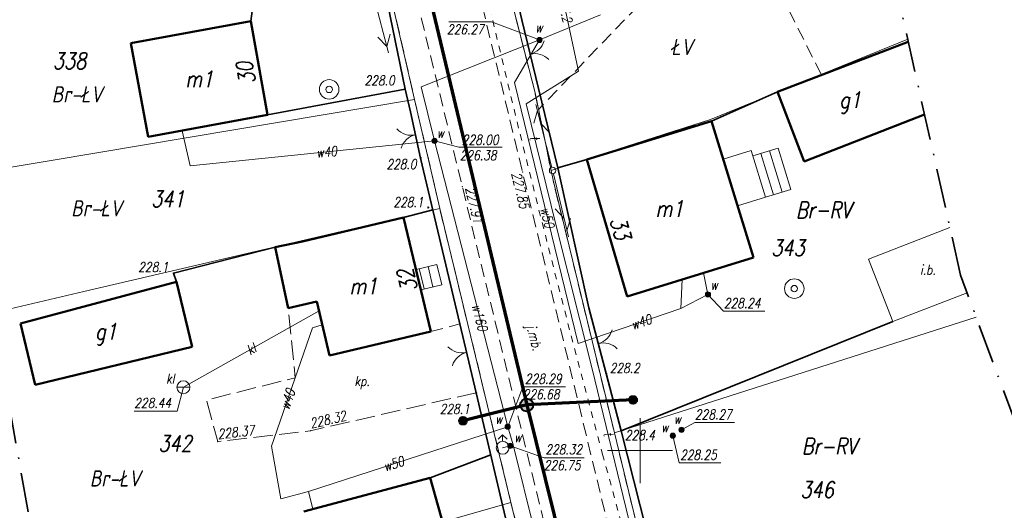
# Model space of a CAD drawing. Header units: millimetres. Extents: x 7436010 to 7436992, y 5663514 to 5666647.
# Tile 11 of 45: x 7436252 to 7436328, y 5663845 to 5663883. Entities that reach past the tile are written whole.
import ezdxf
from ezdxf.enums import TextEntityAlignment as Align

# ---------------------------------------------------------------- set-up
doc = ezdxf.new("R2010")
doc.units = ezdxf.units.MM
doc.header["$PDSIZE"] = 1
for name, pattern in [('1', [0]), ('2_EGBU_A', [0]), ('3', [1, 0.5, -0.5]), ('GAK', [3.5, 2, -0.75, 0, -0.75]), ('GDE', [0]), ('GUZ', [1.5, 1, -0.5]), ('KOC', [2, 1.5, -0.5]), ('KOU', [1.5, 1, -0.5])]:
    doc.linetypes.add(name, pattern=pattern)
for name, color, linetype, lineweight in [('1 OGRODZENIE', 7, 'BGT', 35), ('15 PRZEWODY KL', 34, 'Continuous', 18), ('2 BRAMY FURTKI', 7, 'Continuous', 18), ('27 ZASUWY WODOCIĄGOWE ISTN', 5, 'Continuous', 18), ('30 WODOCIĄGI ISTN', 5, 'Continuous', 18), ('31 SZAMBO OSADNIK', 34, 'Continuous', 18), ('34 CHODNIKI KP BT', 7, 'KOC', 18), ('41 INNA BUDOWLA', 7, 'Continuous', 18), ('42 RZĘDNE WODOCIĄG', 5, 'Continuous', 18), ('43 RZĘDNE KL', 34, 'Continuous', 18), ('_AA_Kanalizacja grawitacyjna - trasa', 244, 'Continuous', 70), ('_AA_Odcinki boczne grawitacyjne 160mm - trasa', 30, 'Continuous', 70), ('_AA_Studnia kanalizacyjna bet.1000mm - symbol', 24, 'Continuous', 40), ('_AA_Studnia kanalizacyjna PP 600mm - symbol', 24, 'Continuous', 40), ('DZIALKI_SYT-WYS_T_0', 7, 'Continuous', 18), ('Działki zarys', 7, 'Continuous', 18), ('EADTD_T_0', 7, 'Continuous', 18), ('EBTPO_L_6', 7, '1', 18), ('EDZPD_L_1', 7, 'GDE', 18), ('EGBB_E_T_0', 7, 'Continuous', 18), ('EGBB_L_0', 7, '2_EGBU_A', 50), ('EUZOU_T_0', 96, 'Continuous', 18), ('Podzial_sekcyjny_krzyze', 7, 'Continuous', 13), ('PunPOMIAR1', 7, 'Continuous', 18), ('PunPOMIAR2', 7, 'Continuous', 18), ('RzedPOMIAR1', 7, 'Continuous', 18), ('RzedPOMIAR2', 7, 'Continuous', 18), ('SDROK_T_0', 7, 'Continuous', 18), ('SDRPK_L_1', 7, 'KOU', 18), ('SIEC_ENERGETYCZNA_L_0', 1, '3', 18), ('SZOPO_L_0', 7, 'BGT', 35), ('SZOPO_T_0', 7, 'Continuous', 18), ('UEEPA_T_3', 1, 'Continuous', 18), ('UTTOC_T_0', 30, 'Continuous', 18), ('UTTOO_T_0', 30, 'Continuous', 18), ('UTTPA_T_2', 30, 'Continuous', 18), ('UTTPO_L_1', 30, '1', 18), ('UWWOA_T_0', 5, 'Continuous', 18), ('UWWOO_T_0', 5, 'Continuous', 18), ('UWWPA_T_0', 5, 'Continuous', 18), ('UWWPA_T_1', 5, 'Continuous', 18), ('UWWPA_T_3', 5, 'Continuous', 18), ('UWWPO_L_1', 5, '1', 18), ('UŻYTKI LINIE', 96, 'GUZ', 18), ('UŻYTKI OZNACZENIE', 96, 'Continuous', 18), ('WEKTOR WODOCIĄGI wo', 5, 'Continuous', 18), ('WUKOS_T_0', 7, 'Continuous', 18), ('WUKOS_T_1', 7, 'Continuous', 18), ('ZAKRES MAPY', 1, 'GAK', 35)]:
    doc.layers.add(name, color=color, linetype=linetype, lineweight=lineweight)
for name, color, linetype in [('_AA_Studnia kanalizacyjna bet.1000mm - plamki', 255, 'Continuous'), ('_AA_Studnia kanalizacyjna PP 600mm - plamki', 24, 'Continuous'), ('_map', 7, 'Continuous')]:
    doc.layers.add(name, color=color, linetype=linetype)
doc.styles.add('K1_ACAD', font='romans.shx', dxfattribs={"width": 0.8, "oblique": 12})
doc.linetypes.add('BGT', pattern='A,3.75,[133,ltypeshp.shx,S=0.1875,R=0,X=0,Y=0],3.75', length=7.5)

# ---------------------------------------------------------------- blocks, each defined once
blk = doc.blocks.new('BGB')
at = {"linetype": 'Continuous'}
for centre, start, end in [((-1.5, 0), 359.99955, 60), ((1.5, 0), 120, 180.00045)]:
    blk.add_arc(centre, 1.5, start, end, dxfattribs=at)
blk = doc.blocks.new('SUPE04')
at = {"linetype": 'Continuous'}
for p, q in [((0.25, 0), (5.25, 0)), ((3.9, 0.5), (4.76605, 0)), ((4.76605, 0), (3.9, -0.5))]:
    blk.add_line(p, q, dxfattribs=at)
blk = doc.blocks.new('SUSM04_01')
at = {"linetype": 'Continuous'}
blk.add_circle((0, 0), 0.25, dxfattribs=at)
blk = doc.blocks.new('SUPT01')
at = {"linetype": 'Continuous'}
for p, q in [((0.25, 0), (5.25, 0)), ((3.76605, 0), (2.9, -0.5)), ((3.9, 0.5), (4.76605, 0))]:
    blk.add_line(p, q, dxfattribs=at)
blk = doc.blocks.new('SUUS25')
at = {"linetype": 'Continuous'}
for radius in [0.2, 0.175, 0.15, 0.125, 0.1, 0.075, 0.05, 0.025, 0.00715]:
    blk.add_circle((0, 0), radius, dxfattribs=at)
blk = doc.blocks.new('SUUS02')
at = {"linetype": 'Continuous'}
for p, q in [((0, 1), (-0.35355, 0.64645)), ((0, 1), (0.35355, 0.64645)), ((0, 0.5), (0, 1))]:
    blk.add_line(p, q, dxfattribs=at)
blk.add_circle((0, 0), 0.5, dxfattribs=at)
blk = doc.blocks.new('STD')
at = {"linetype": 'Continuous'}
for radius in [0.75, 0.25]:
    blk.add_circle((0, 0), radius, dxfattribs=at)
blk = doc.blocks.new('WSP')
at = {"linetype": 'Continuous'}
blk.add_circle((0, 0), 0.045, dxfattribs=at)
blk = doc.blocks.new('ZAS')
at = {"linetype": 'Continuous'}
for radius in [0.2, 0.175, 0.15, 0.125, 0.1, 0.075, 0.05, 0.025, 0.00715]:
    blk.add_circle((0, 0), radius, dxfattribs=at)
blk = doc.blocks.new('SZB')
at = {"linetype": 'Continuous'}
blk.add_line((-0.5, 0), (0.5, 0), dxfattribs=at)
blk.add_circle((0, 0), 0.5, dxfattribs=at)
blk = doc.blocks.new('STUDZ')
at = {"layer": '1 OGRODZENIE', "flags": 128}
for points in [[(7436287.37, 5663897.23), (7436287.88, 5663895.26), (7436287.77, 5663894.26), (7436289.05, 5663889.38), (7436289.61, 5663888.58), (7436290.89, 5663883.13), (7436292.19, 5663877.83), (7436293.66, 5663871.74)], [(7436278.6, 5663892.86), (7436278.97, 5663892.14), (7436280.37, 5663885.29), (7436270.15, 5663883.79), (7436270.048, 5663883.033)], [(7436271.336, 5663875.813), (7436281.92, 5663877.8), (7436280.37, 5663885.29)], [(7436283.111, 5663872.492), (7436282.32, 5663876.06), (7436281.92, 5663877.8)], [(7436293.66, 5663871.74), (7436295.893, 5663872.369)], [(7436293.66, 5663871.74), (7436296.062, 5663860.982)], [(7436271.927, 5663865.632), (7436264.08, 5663863.64), (7436264.319, 5663862.984)], [(7436298.54, 5663851.513), (7436319.45, 5663859.91)]]:
    blk.add_lwpolyline(points, dxfattribs=at)
at = {"layer": '15 PRZEWODY KL', "flags": 128}
blk.add_lwpolyline([(7436264.85, 5663854.86), (7436275.294, 5663860.737)], dxfattribs=at)
at = {"layer": '30 WODOCIĄGI ISTN', "flags": 128}
blk.add_lwpolyline([(7436303.148, 5663860.918), (7436305.23, 5663862), (7436304.875, 5663863.657)], dxfattribs=at)
at = {"layer": '34 CHODNIKI KP BT', "flags": 128}
blk.add_lwpolyline([(7436287.384, 5663854.436), (7436274.64, 5663851.52), (7436267.49, 5663850.68), (7436266.63, 5663853.88), (7436273.46, 5663855.6), (7436272.923, 5663860.942), (7436275.122, 5663861.465), (7436276.107, 5663857.295), (7436283.896, 5663859.144), (7436286.133, 5663859.749), (7436287.384, 5663854.436)], dxfattribs=at)
at = {"layer": '41 INNA BUDOWLA', "flags": 128}
for points in [[(7436317.591, 5663864.718), (7436323.853, 5663867.14)], [(7436319.45, 5663859.91), (7436317.591, 5663864.718)], [(7436319.45, 5663859.91), (7436325.179, 5663862.125)]]:
    blk.add_lwpolyline(points, dxfattribs=at)
at = {"layer": '42 RZĘDNE WODOCIĄG', "flags": 128}
for points in [[(7436305.23, 5663862), (7436306.418, 5663860.721), (7436309.605, 5663860.721)], [(7436303.19, 5663851.59), (7436304.221, 5663852.151), (7436307.258, 5663852.151)], [(7436302.52, 5663851.14), (7436303.007, 5663849.05), (7436306.224, 5663849.05)]]:
    blk.add_lwpolyline(points, dxfattribs=at)
at = {"layer": '43 RZĘDNE KL', "flags": 128}
blk.add_lwpolyline([(7436261.05, 5663853.023), (7436264.362, 5663853.023), (7436264.85, 5663854.86)], dxfattribs=at)
at = {"layer": 'Działki zarys', "flags": 128}
for points in [[(7436254.678, 5663872.31), (7436248.175, 5663871.22)], [(7436257.2, 5663862.227), (7436250.189, 5663860.592)]]:
    blk.add_lwpolyline(points, dxfattribs=at)
at = {"layer": 'EBTPO_L_6'}
for p, q in [((7436306.395, 5663872.419), (7436308.541, 5663873.079)), ((7436308.541, 5663873.079), (7436309.647, 5663869.476)), ((7436308.67, 5663872.658), (7436310.636, 5663873.261)), ((7436311.613, 5663870.08), (7436310.636, 5663873.261)), ((7436310.275, 5663869.669), (7436309.298, 5663872.85)), ((7436310.944, 5663869.875), (7436309.967, 5663873.056)), ((7436309.647, 5663869.476), (7436311.613, 5663870.08)), ((7436307.501, 5663868.817), (7436309.647, 5663869.476)), ((7436282.758, 5663863.93), (7436284.366, 5663864.312)), ((7436283.004, 5663863.988), (7436283.377, 5663862.422)), ((7436283.685, 5663864.15), (7436284.058, 5663862.584)), ((7436284.366, 5663864.312), (7436284.739, 5663862.746)), ((7436283.13, 5663862.364), (7436284.739, 5663862.746))]:
    blk.add_line(p, q, dxfattribs=at)
at = {"layer": 'EDZPD_L_1'}
for p, q in [((7436282.649, 5663876.996), (7436280.847, 5663884.808)), ((7436291.924, 5663877.505), (7436290.253, 5663883.997)), ((7436305.436, 5663875.454), (7436320.604, 5663881.633)), ((7436282.649, 5663876.996), (7436254.678, 5663872.31)), ((7436284.582, 5663868.615), (7436282.649, 5663876.996)), ((7436293.148, 5663871.537), (7436291.924, 5663877.505)), ((7436293.148, 5663871.537), (7436305.436, 5663875.454)), ((7436293.303, 5663870.782), (7436293.148, 5663871.537)), ((7436298.029, 5663851.349), (7436293.303, 5663870.782)), ((7436257.2, 5663862.227), (7436284.582, 5663868.615)), ((7436284.582, 5663868.615), (7436290.066, 5663846.007)), ((7436298.029, 5663851.349), (7436325.871, 5663860.267)), ((7436298.029, 5663851.349), (7436300.076, 5663842.932)), ((7436270.39, 5663840.427), (7436290.066, 5663846.007)), ((7436290.066, 5663846.007), (7436291.344, 5663840.752))]:
    blk.add_line(p, q, dxfattribs=at)
at = {"layer": 'EGBB_L_0'}
for p, q in [((7436260.809, 5663881.323), (7436270.048, 5663883.033)), ((7436270.048, 5663883.033), (7436271.336, 5663875.813)), ((7436310.579, 5663877.576), (7436320.65, 5663881.428)), ((7436260.809, 5663881.323), (7436262.137, 5663874.113)), ((7436310.579, 5663877.576), (7436312.625, 5663872.227)), ((7436262.137, 5663874.113), (7436271.336, 5663875.813)), ((7436312.625, 5663872.227), (7436321.904, 5663875.835)), ((7436295.893, 5663872.369), (7436305.501, 5663875.33)), ((7436305.501, 5663875.33), (7436308.723, 5663864.841)), ((7436295.893, 5663872.369), (7436299.005, 5663861.85)), ((7436274.017, 5663866.074), (7436281.806, 5663867.933)), ((7436281.806, 5663867.933), (7436283.896, 5663859.144)), ((7436271.927, 5663865.632), (7436274.017, 5663866.074)), ((7436271.927, 5663865.632), (7436272.923, 5663860.942)), ((7436299.005, 5663861.85), (7436308.723, 5663864.841)), ((7436252.311, 5663859.761), (7436264.319, 5663862.984)), ((7436264.319, 5663862.984), (7436265.525, 5663857.964)), ((7436272.923, 5663860.942), (7436275.122, 5663861.465)), ((7436275.122, 5663861.465), (7436276.107, 5663857.295)), ((7436252.311, 5663859.761), (7436253.437, 5663855.061)), ((7436276.107, 5663857.295), (7436283.896, 5663859.144)), ((7436253.437, 5663855.061), (7436265.525, 5663857.964)), ((7436274.13, 5663845.311), (7436283.858, 5663847.911)), ((7436283.858, 5663847.911), (7436286.439, 5663838.652))]:
    blk.add_line(p, q, dxfattribs=at)
at = {"layer": 'Podzial_sekcyjny_krzyze', "color": 7, "lineweight": 13}
for p, q in [((7436300, 5663847.5), (7436300, 5663852.5)), ((7436297.5, 5663850), (7436302.5, 5663850))]:
    blk.add_line(p, q, dxfattribs=at)
at = {"layer": 'PunPOMIAR1'}
for p in [(7436281.92, 5663877.8), (7436264.08, 5663863.64)]:
    blk.add_point(p, dxfattribs=at)
at = {"layer": 'PunPOMIAR2'}
for p in [(7436290.955, 5663871.415), (7436286.321, 5663870.292), (7436274.64, 5663851.52), (7436267.49, 5663850.68)]:
    blk.add_point(p, dxfattribs=at)
at = {"layer": 'SDRPK_L_1'}
for p, q in [((7436297.988, 5663842.388), (7436286.771, 5663888.68)), ((7436282.098, 5663887.657), (7436293.376, 5663841.282))]:
    blk.add_line(p, q, dxfattribs=at)
at = {"layer": 'SIEC_ENERGETYCZNA_L_0'}
for p, q in [((7436289.711, 5663878.69), (7436288.551, 5663883.554)), ((7436290.89, 5663873.832), (7436289.711, 5663878.69)), ((7436292.1, 5663868.98), (7436290.89, 5663873.832)), ((7436293.329, 5663864.134), (7436292.1, 5663868.98)), ((7436294.579, 5663859.292), (7436293.329, 5663864.134)), ((7436295.848, 5663854.456), (7436294.579, 5663859.292)), ((7436297.145, 5663849.627), (7436295.848, 5663854.456)), ((7436298.821, 5663843.466), (7436297.145, 5663849.627))]:
    blk.add_line(p, q, dxfattribs=at)
at = {"layer": 'SZOPO_L_0'}
for p, q in [((7436305.501, 5663875.33), (7436310.579, 5663877.576)), ((7436283.111, 5663872.492), (7436286.133, 5663859.749)), ((7436281.806, 5663867.933), (7436284.056, 5663868.509)), ((7436297.396, 5663855.916), (7436296.062, 5663860.982)), ((7436286.133, 5663859.749), (7436287.384, 5663854.436)), ((7436298.54, 5663851.513), (7436297.396, 5663855.916)), ((7436287.384, 5663854.436), (7436290.878, 5663839.653)), ((7436300.485, 5663843.831), (7436298.54, 5663851.513)), ((7436288.51, 5663849.673), (7436283.858, 5663847.911))]:
    blk.add_line(p, q, dxfattribs=at)
at = {"layer": 'UTTPO_L_1'}
for p, q in [((7436295.257, 5663879.186), (7436292.862, 5663890.439)), ((7436291.235, 5663876.674), (7436295.257, 5663879.186)), ((7436293.537, 5663867.29), (7436291.235, 5663876.674)), ((7436296.296, 5663856.378), (7436293.537, 5663867.29)), ((7436300.919, 5663837.382), (7436296.296, 5663856.378))]:
    blk.add_line(p, q, dxfattribs=at)
at = {"layer": 'UWWOA_T_0'}
for p, q in [((7436285.274, 5663882.968), (7436288.564, 5663882.968)), ((7436292.266, 5663881.573), (7436288.564, 5663882.968)), ((7436284.187, 5663873.809), (7436286.056, 5663873.322)), ((7436286.056, 5663873.322), (7436289.379, 5663873.322)), ((7436289.815, 5663851.831), (7436290.974, 5663854.893)), ((7436290.974, 5663854.893), (7436294.263, 5663854.893)), ((7436290.013, 5663850.359), (7436292.623, 5663849.44)), ((7436292.623, 5663849.44), (7436295.706, 5663849.44))]:
    blk.add_line(p, q, dxfattribs=at)
at = {"layer": 'UŻYTKI LINIE', "flags": 128}
for points in [[(7436291.78, 5664098.98), (7436285.17, 5664074.32), (7436277.728, 5664045.894), (7436275.415, 5664037.05), (7436267.398, 5664006.396), (7436265.736, 5663990.877), (7436266.97, 5663974.93), (7436271.21, 5663959.1), (7436275.289, 5663945.265), (7436279.247, 5663930.759), (7436282.686, 5663916.782), (7436290.253, 5663883.997), (7436291.924, 5663877.505), (7436293.148, 5663871.537), (7436293.303, 5663870.782), (7436298.029, 5663851.349), (7436300.076, 5663842.932), (7436302.735, 5663832.544), (7436306.06, 5663818.61), (7436309.78, 5663804.08), (7436311.416, 5663799.459), (7436315.724, 5663789.291), (7436324.768, 5663771.514)], [(7436299.772, 5663807.815), (7436293.961, 5663830.527), (7436291.344, 5663840.752), (7436290.066, 5663846.007), (7436284.582, 5663868.615), (7436282.649, 5663876.996), (7436280.847, 5663884.808), (7436280.017, 5663888.28), (7436279.105, 5663892.097), (7436273.464, 5663915.703), (7436268.413, 5663936.84), (7436267.384, 5663941.146), (7436261.76, 5663962.545), (7436257.825, 5663977.517), (7436257.715, 5663985.662), (7436257.599, 5663994.26), (7436254.813, 5664004.471), (7436251.468, 5664016.728), (7436250.549, 5664027.072), (7436249.484, 5664037.267), (7436248.356, 5664048.169), (7436248.671, 5664065.433), (7436248.805, 5664072.792)], [(7436313.942, 5663878.919), (7436307.365, 5663892.019), (7436292.184, 5663876.238)], [(7436313.942, 5663878.919), (7436305.436, 5663875.454), (7436293.148, 5663871.537)]]:
    blk.add_lwpolyline(points, dxfattribs=at)
at = {"layer": 'WEKTOR WODOCIĄGI wo'}
for p, q in [((7436292.266, 5663881.573), (7436296.966, 5663883.508)), ((7436292.266, 5663881.573), (7436283.157, 5663877.973)), ((7436290.328, 5663878.296), (7436292.266, 5663881.573)), ((7436283.157, 5663877.973), (7436284.187, 5663873.809)), ((7436295.245, 5663858.234), (7436290.328, 5663878.296)), ((7436265.377, 5663871.898), (7436264.754, 5663874.597)), ((7436284.187, 5663873.809), (7436265.377, 5663871.898)), ((7436289.815, 5663851.831), (7436284.187, 5663873.809)), ((7436303.148, 5663860.918), (7436295.245, 5663858.234)), ((7436271.626, 5663850.334), (7436274.78, 5663859.443)), ((7436274.78, 5663859.443), (7436275.545, 5663859.674)), ((7436289.815, 5663851.831), (7436274.488, 5663846.841)), ((7436289.815, 5663851.831), (7436290.247, 5663850.43)), ((7436272.364, 5663846.272), (7436271.626, 5663850.334)), ((7436290.013, 5663850.359), (7436289.426, 5663850.215)), ((7436290.247, 5663850.43), (7436290.013, 5663850.359)), ((7436290.247, 5663850.43), (7436293.423, 5663837.605)), ((7436274.488, 5663846.841), (7436272.364, 5663846.272)), ((7436274.488, 5663846.841), (7436274.813, 5663845.493))]:
    blk.add_line(p, q, dxfattribs=at)
at = {"layer": 'ZAKRES MAPY', "ltscale": 1.5}
blk.add_lwpolyline([(7436214.315, 5664064.98), (7436222.617, 5664010.816), (7436230.123, 5663943.985), (7436248.646, 5663869.319), (7436257.812, 5663817.454), (7436225.282, 5663809.488), (7436239.132, 5663761.426), (7436291.452, 5663747.945), (7436357.743, 5663551.419), (7436423.009, 5663550.191), (7436426.818, 5663608.651), (7436394.875, 5663706.241), (7436353.301, 5663786.617), (7436324.674, 5663863.48), (7436302.117, 5663964.099), (7436300.945, 5664023.124), (7436335.235, 5664148.259)], dxfattribs=at)
at = {"layer": '2 BRAMY FURTKI'}
for p, rotation in [((7436291.54, 5663880.48), 283.781597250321), ((7436282.715, 5663874.276), 102.4998996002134)]:
    blk.add_blockref('BGB', p, dxfattribs=dict(at, rotation=rotation))
at = {"layer": '27 ZASUWY WODOCIĄGOWE ISTN', "rotation": 264.6899967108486}
for p in [(7436305.23, 5663862), (7436302.52, 5663851.14), (7436303.19, 5663851.59)]:
    blk.add_blockref('ZAS', p, dxfattribs=at)
at = {"layer": '31 SZAMBO OSADNIK'}
blk.add_blockref('SZB', (7436264.85, 5663854.86), dxfattribs=at)
at = {"layer": 'SZOPO_T_0'}
for p, rotation in [((7436296.788, 5663858.226), 284.752468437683), ((7436286.651, 5663857.549), 103.2495281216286)]:
    blk.add_blockref('BGB', p, dxfattribs=dict(at, rotation=rotation))
at = {"layer": 'UEEPA_T_3', "rotation": 284.3944299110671}
blk.add_blockref('SUPE04', (7436279.321, 5663885.68), dxfattribs=at)
at = {"layer": 'UTTPA_T_2'}
for rotation in [104.2623085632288, 283.3771620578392]:
    blk.add_blockref('SUPT01', (7436293.27, 5663871.53), dxfattribs=dict(at, rotation=rotation))
blk.add_blockref('SUSM04_01', (7436293.27, 5663871.53), dxfattribs=at)
at = {"layer": 'UWWPA_T_0'}
blk.add_blockref('SUUS25', (7436290.013, 5663850.359), dxfattribs=at)
at = {"layer": 'UWWPA_T_1'}
for name, p in [('SUUS25', (7436292.266, 5663881.573)), ('SUUS25', (7436284.187, 5663873.809)), ('SUUS25', (7436289.815, 5663851.831)), ('SUUS02', (7436289.426, 5663850.215))]:
    blk.add_blockref(name, p, dxfattribs=at)
at = {"layer": 'UWWPA_T_3'}
for p in [(7436276.072, 5663877.773), (7436311.874, 5663862.449)]:
    blk.add_blockref('STD', p, dxfattribs=at)
at = {"layer": 'WUKOS_T_0'}
for p in [(7436283.111, 5663872.492), (7436283.699, 5663868.694), (7436297.396, 5663855.916), (7436287.384, 5663854.436), (7436298.54, 5663851.513)]:
    blk.add_blockref('WSP', p, dxfattribs=at)
at = {"layer": '15 PRZEWODY KL', "style": 'K1_ACAD', "oblique": 12, "width": 0.8}
blk.add_text('kl', height=0.75, rotation=29.36607, dxfattribs=at).set_placement((7436270.072, 5663857.798), align=Align.MIDDLE)
at = {"layer": '27 ZASUWY WODOCIĄGOWE ISTN', "style": 'K1_ACAD', "oblique": 12, "width": 0.8}
for p in [(7436305.411, 5663862.36), (7436302.607, 5663852.049), (7436301.631, 5663851.404)]:
    blk.add_text('w', height=0.75, dxfattribs=at).set_placement(p)
at = {"layer": '31 SZAMBO OSADNIK', "style": 'K1_ACAD', "oblique": 12, "width": 0.8}
blk.add_text('kl', height=0.75, dxfattribs=at).set_placement((7436263.516, 5663855.157))
at = {"layer": '34 CHODNIKI KP BT', "style": 'K1_ACAD', "oblique": 12, "width": 0.8}
blk.add_text('kp.', height=0.75, dxfattribs=at).set_placement((7436278.015, 5663854.971))
at = {"layer": '41 INNA BUDOWLA', "style": 'K1_ACAD', "oblique": 12, "width": 0.8}
blk.add_text('i.b.', height=0.75, dxfattribs=at).set_placement((7436321.56, 5663863.528))
at = {"layer": '42 RZĘDNE WODOCIĄG', "style": 'K1_ACAD', "oblique": 12, "width": 0.8}
for s, p in [('228.24', (7436306.453, 5663860.954)), ('228.27', (7436304.228, 5663852.395)), ('228.25', (7436303.082, 5663849.295))]:
    blk.add_text(s, height=0.75, dxfattribs=at).set_placement(p)
at = {"layer": '43 RZĘDNE KL', "style": 'K1_ACAD', "oblique": 12, "width": 0.8}
blk.add_text('228.44', height=0.75, dxfattribs=at).set_placement((7436261.073, 5663853.28))
at = {"layer": 'DZIALKI_SYT-WYS_T_0', "style": 'K1_ACAD', "oblique": 12, "width": 0.8}
for s, p in [('338', (7436256.089, 5663879.964)), ('341', (7436263.659, 5663869.353)), ('343', (7436311.389, 5663865.59)), ('342', (7436264.214, 5663850.541)), ('346', (7436313.631, 5663846.98))]:
    blk.add_text(s, height=1.25, dxfattribs=at).set_placement(p, align=Align.MIDDLE)
at = {"layer": 'EADTD_T_0', "style": 'K1_ACAD', "oblique": 12, "width": 0.8}
for s, rotation, p in [('30', 100.68252, (7436270.277, 5663879.15)), ('33', 286.45204, (7436297.893, 5663866.913)), ('32', 104.10224, (7436282.688, 5663863.238))]:
    blk.add_text(s, height=1.25, rotation=rotation, dxfattribs=at).set_placement(p, align=Align.CENTER)
at = {"layer": 'EGBB_E_T_0', "style": 'K1_ACAD', "oblique": 12, "width": 0.8}
for s, p in [('m1', (7436266.082, 5663878.571)), ('g1', (7436316.176, 5663876.763)), ('m1', (7436302.28, 5663868.598)), ('m1', (7436278.719, 5663862.641)), ('g1', (7436258.898, 5663858.942))]:
    blk.add_text(s, height=1.25, dxfattribs=at).set_placement(p, align=Align.MIDDLE)
at = {"layer": 'EUZOU_T_0', "style": 'K1_ACAD', "oblique": 12, "width": 0.8}
for p in [(7436314.129, 5663868.498), (7436314.577, 5663850.333)]:
    blk.add_text('Br-RV', height=1.25, dxfattribs=at).set_placement(p, align=Align.MIDDLE)
at = {"layer": 'RzedPOMIAR1', "style": 'K1_ACAD', "oblique": 12, "width": 0.8}
for s, p in [('228.0', (7436278.797, 5663878.086)), ('228.1', (7436261.379, 5663863.732))]:
    blk.add_text(s, height=0.75, dxfattribs=at).set_placement(p)
at = {"layer": 'RzedPOMIAR2', "style": 'K1_ACAD', "oblique": 12, "width": 0.8}
for s, rotation, p in [('227.85', 283.6208, (7436290.095, 5663871.3)), ('227.91', 283.6685, (7436286.538, 5663870.166)), ('228.32', 12.88819, (7436274.686, 5663851.698)), ('228.37', 6.70054, (7436267.537, 5663850.872))]:
    blk.add_text(s, height=0.75, rotation=rotation, dxfattribs=at).set_placement(p)
at = {"layer": 'SDROK_T_0', "style": 'K1_ACAD', "oblique": 12, "width": 0.8}
blk.add_text('j.mb.', height=0.75, rotation=285.12401, dxfattribs=at).set_placement((7436291.605, 5663859.677), align=Align.MIDDLE_LEFT)
at = {"layer": 'UTTOC_T_0', "style": 'K1_ACAD', "oblique": 12, "width": 0.8}
blk.add_text('227.2', height=0.75, rotation=284.20882, dxfattribs=at).set_placement((7436294.456, 5663882.948), align=Align.MIDDLE_RIGHT)
at = {"layer": 'UTTOO_T_0', "style": 'K1_ACAD', "oblique": 12, "width": 0.8}
for rotation, p in [(283.78118, (7436291.478, 5663874.109)), (283.67942, (7436297.173, 5663851.357))]:
    blk.add_text('t', height=0.75, rotation=rotation, dxfattribs=at).set_placement(p)
at = {"layer": 'UWWOA_T_0', "style": 'K1_ACAD', "oblique": 12, "width": 0.8}
for s, p in [('226.27', (7436285.141, 5663882.761)), ('228.00', (7436286.287, 5663874.272)), ('226.38', (7436286.124, 5663873.079)), ('228.29', (7436291.141, 5663855.885)), ('226.68', (7436290.975, 5663854.692)), ('228.32', (7436292.713, 5663850.459)), ('226.75', (7436292.592, 5663849.24))]:
    blk.add_text(s, height=0.75, dxfattribs=at).set_placement(p, align=Align.TOP_LEFT)
for p in [(7436291.937, 5663882.159), (7436284.358, 5663874.038), (7436288.839, 5663852.042), (7436290.31, 5663850.639)]:
    blk.add_text('w', height=0.75, dxfattribs=at).set_placement(p)
at = {"layer": 'UWWOO_T_0', "style": 'K1_ACAD', "oblique": 12, "width": 0.8}
for s, rotation, p in [('w40', 5.80117, (7436275.873, 5663872.964)), ('w50', 283.77331, (7436292.87, 5663867.926)), ('w160', 284.36324, (7436287.663, 5663860.235)), ('w40', 18.75563, (7436300.1, 5663859.883)), ('w40', 70.89987, (7436272.875, 5663853.941)), ('w50', 18.03316, (7436281.039, 5663848.974))]:
    blk.add_text(s, height=0.75, rotation=rotation, dxfattribs=at).set_placement(p, align=Align.MIDDLE)
at = {"layer": 'UŻYTKI OZNACZENIE', "style": 'K1_ACAD', "oblique": 12, "width": 0.8}
for s, p in [('ŁV', (7436302.373, 5663881.658)), ('Br-ŁV', (7436254.715, 5663878.018)), ('Br-ŁV', (7436256.213, 5663869.253)), ('Br-ŁV', (7436257.646, 5663848.48))]:
    blk.add_text(s, height=1.25, dxfattribs=at).set_placement(p, align=Align.TOP_LEFT)
at = {"layer": 'WUKOS_T_1', "style": 'K1_ACAD', "oblique": 12, "width": 0.8}
for s, p in [('228.0', (7436282.791, 5663872.395)), ('228.1', (7436286.894, 5663853.573))]:
    blk.add_text(s, height=0.75, dxfattribs=at).set_placement(p, align=Align.TOP_RIGHT)
blk.add_text('228.1', height=0.75, dxfattribs=at).set_placement((7436283.325, 5663868.724), align=Align.RIGHT)
for s, p in [('228.2', (7436297.663, 5663856.717)), ('228.4', (7436298.834, 5663851.553))]:
    blk.add_text(s, height=0.75, dxfattribs=at).set_placement(p, align=Align.TOP_LEFT)

msp = doc.modelspace()

# ---------------------------------------------------------------- hatches: boundary and pattern name
at = {"layer": '_AA_Studnia kanalizacyjna bet.1000mm - plamki', "linetype": 'Continuous'}
h = msp.add_hatch(color=256, dxfattribs=at)
edge = h.paths.add_edge_path()
edge.add_arc((7436291.28, 5663853.5), 0.5, 0, 360)
at = {"layer": '_AA_Studnia kanalizacyjna PP 600mm - plamki', "linetype": 'Continuous'}
h = msp.add_hatch(color=30, dxfattribs=at)
edge = h.paths.add_edge_path()
edge.add_arc((7436299.465, 5663853.892), 0.3, 0, 360)
h = msp.add_hatch(color=30, dxfattribs=at)
edge = h.paths.add_edge_path()
edge.add_arc((7436286.372, 5663852.288), 0.3, 0, 360)

# ---------------------------------------------------------------- linework, layer by layer
at = {"layer": '_AA_Kanalizacja grawitacyjna - trasa'}
msp.add_lwpolyline([(7436275.468, 5664057.951), (7436271.671, 5664044.645), (7436270.323, 5664039.853), (7436265.145, 5664021.024), (7436260.251, 5663995.803), (7436260.642, 5663983.495), (7436261.834, 5663975.611), (7436263.058, 5663968.513), (7436268.647, 5663946.245), (7436269.939, 5663941.511), (7436271.448, 5663934.952), (7436275.254, 5663919.53), (7436276.487, 5663914.63), (7436277.851, 5663908.989), (7436283.839, 5663884.748), (7436291.293, 5663853.5), (7436295.498, 5663836.543)], dxfattribs=at)
at = {"layer": '_AA_Odcinki boczne grawitacyjne 160mm - trasa', "linetype": 'Continuous'}
for points in [[(7436291.293, 5663853.5), (7436286.372, 5663852.288)], [(7436299.465, 5663853.892), (7436291.293, 5663853.5)]]:
    msp.add_lwpolyline(points, dxfattribs=at)
at = {"layer": '_AA_Studnia kanalizacyjna bet.1000mm - symbol', "linetype": 'Continuous'}
msp.add_circle((7436291.28, 5663853.5), 0.5, dxfattribs=at)
at = {"layer": '_AA_Studnia kanalizacyjna PP 600mm - symbol', "color": 30, "linetype": 'Continuous'}
for centre in [(7436299.465, 5663853.892), (7436286.372, 5663852.288)]:
    msp.add_circle(centre, 0.3, dxfattribs=at)
at = {"layer": 'UWWPO_L_1', "linetype": '1'}
for p, q in [((7436292.266, 5663881.573), (7436296.966, 5663883.508)), ((7436292.266, 5663881.573), (7436283.157, 5663877.973)), ((7436290.328, 5663878.296), (7436292.266, 5663881.573)), ((7436283.157, 5663877.973), (7436284.187, 5663873.809)), ((7436295.245, 5663858.234), (7436290.328, 5663878.296)), ((7436265.377, 5663871.898), (7436264.754, 5663874.597)), ((7436284.187, 5663873.809), (7436265.377, 5663871.898)), ((7436289.815, 5663851.831), (7436284.187, 5663873.809)), ((7436303.232, 5663863.151), (7436303.148, 5663860.918)), ((7436303.148, 5663860.918), (7436295.245, 5663858.234)), ((7436271.626, 5663850.334), (7436274.78, 5663859.443)), ((7436274.78, 5663859.443), (7436275.545, 5663859.674)), ((7436289.815, 5663851.831), (7436274.488, 5663846.841)), ((7436289.815, 5663851.831), (7436290.247, 5663850.43)), ((7436272.364, 5663846.272), (7436271.626, 5663850.334)), ((7436290.013, 5663850.359), (7436289.426, 5663850.215)), ((7436290.247, 5663850.43), (7436290.013, 5663850.359)), ((7436290.247, 5663850.43), (7436293.423, 5663837.605)), ((7436274.488, 5663846.841), (7436272.364, 5663846.272)), ((7436274.488, 5663846.841), (7436274.813, 5663845.493))]:
    msp.add_line(p, q, dxfattribs=at)

# ---------------------------------------------------------------- block references
at = {"layer": '_map'}
msp.add_blockref('STUDZ', (0, 0), dxfattribs=at)

doc.saveas('drawing.dxf')
